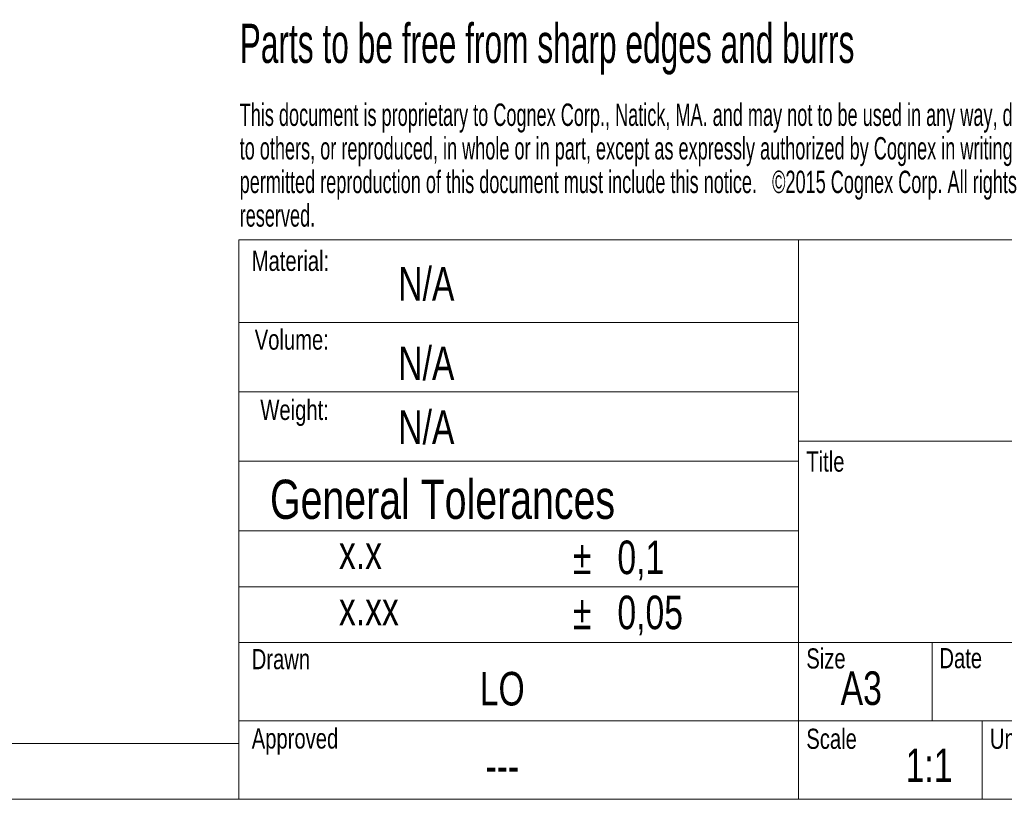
# Model space of a CAD drawing. Header units: millimetres. Extents: x 5 to 415, y 5 to 292.
# Tile 43 of 57: x 225 to 313, y 5 to 75. Entities that reach past the tile are written whole.
import ezdxf

# ---------------------------------------------------------------- set-up
doc = ezdxf.new("R2010")
doc.units = ezdxf.units.MM
doc.styles.add('SLDTEXTSTYLE0', font='TXT', dxfattribs={"width": 0.605})
doc.styles.add('SLDTEXTSTYLE1', font='TXT', dxfattribs={"width": 0.75})

# ---------------------------------------------------------------- blocks, each defined once
blk = doc.blocks.new('SW_NOTE_1')
at = {"color": 0, "linetype": 'Continuous', "lineweight": 0, "char_height": 3, "attachment_point": 1, "style": 'SLDTEXTSTYLE1'}
for s, insert in [('%%p', (0, 3.867)), ('0,1', (3.982, 3.867))]:
    blk.add_mtext(s, dxfattribs=dict(at, insert=insert))
blk = doc.blocks.new('SW_NOTE_2')
at = {"color": 0, "linetype": 'Continuous', "lineweight": 0, "char_height": 3, "attachment_point": 1, "style": 'SLDTEXTSTYLE1'}
for s, insert in [('%%p', (0, 3.867)), ('0,05', (3.982, 3.867))]:
    blk.add_mtext(s, dxfattribs=dict(at, insert=insert))
blk = doc.blocks.new('SW_NOTE_3')
at = {"color": 0, "linetype": 'Continuous', "lineweight": 0, "char_height": 2, "attachment_point": 1, "style": 'SLDTEXTSTYLE0'}
for s, insert in [('This document is proprietary to Cognex Corp., Natick, MA. and may not to be used in any way, disclosed', (0, 2.578)), ('to others, or reproduced, in whole or in part, except as expressly authorized by Cognex in writing. Any', (0, -0.422)), ('permitted reproduction of this document must include this notice.   ©2015 Cognex Corp. All rights', (0, -3.422)), ('reserved.', (0, -6.422))]:
    blk.add_mtext(s, dxfattribs=dict(at, insert=insert))
blk = doc.blocks.new('SW_NOTE_4')
at = {"color": 0, "linetype": 'Continuous', "lineweight": 0, "insert": (0, -4.53), "char_height": 3.5, "attachment_point": 1, "style": 'SLDTEXTSTYLE0'}
blk.add_mtext('Parts to be free from sharp edges and burrs', dxfattribs=at)

msp = doc.modelspace()

# ---------------------------------------------------------------- linework, layer by layer
at = {"color": 7, "linetype": 'Continuous', "lineweight": 0}
for p, q in [((245, 55), (415, 55)), ((245, 55), (245, 5)), ((295, 37), (295, 55)), ((295, 47.6), (245, 47.6)), ((295, 41.4), (245, 41.4)), ((415, 37), (295, 37)), ((295, 5), (295, 37)), ((295, 35.2), (245, 35.2)), ((295, 29), (245, 29)), ((295, 24), (245, 24)), ((295, 19), (245, 19)), ((295, 19), (415, 19)), ((306.933, 19), (306.933, 12)), ((295, 12), (245, 12)), ((295, 12), (415, 12)), ((311.412, 12), (311.412, 5)), ((9.996, 10), (245, 10)), ((5, 5), (415, 5))]:
    msp.add_line(p, q, dxfattribs=at)

# ---------------------------------------------------------------- block references
for name, p in [('SW_NOTE_4', (245.063, 78.83)), ('SW_NOTE_3', (245.063, 64.593)), ('SW_NOTE_1', (274.835, 24.253)), ('SW_NOTE_2', (274.835, 19.333))]:
    msp.add_blockref(name, p, dxfattribs=at)

# ---------------------------------------------------------------- texts
at = {"color": 7, "linetype": 'Continuous', "lineweight": 0, "style": 'SLDTEXTSTYLE1'}
for s, insert, char_height, attachment_point in [('Material:', (246.141, 54.015), 1.8, 1), ('N/A', (259.233, 52.559), 3, 1), ('Volume:', (246.407, 46.978), 1.8, 1), ('N/A', (259.233, 45.456), 3, 1), ('Weight:', (246.909, 40.696), 1.8, 1), ('N/A', (259.233, 39.746), 3, 1), ('Title', (295.696, 36.079), 1.8, 1), ('General Tolerances', (247.775, 33.557), 3.5, 1), ('x.x', (253.933, 28.565), 3, 1), ('x.xx', (253.933, 23.542), 3, 1), ('Size', (295.696, 18.486), 1.8, 1), ('Date', (307.588, 18.513), 1.8, 1), ('Drawn', (246.141, 18.427), 1.8, 1), ('LO', (268.525, 16.385), 3, 2), ('A3', (300.604, 16.431), 3, 2), ('Approved', (246.141, 11.334), 1.8, 1), ('Scale', (295.696, 11.309), 1.8, 1), ('Unit', (312.098, 11.309), 1.8, 1), ('1:1', (306.664, 9.534), 3, 2), ('---', (268.536, 9.488), 3, 2)]:
    msp.add_mtext(s, dxfattribs=dict(at, insert=insert, char_height=char_height, attachment_point=attachment_point))

doc.saveas('drawing.dxf')
